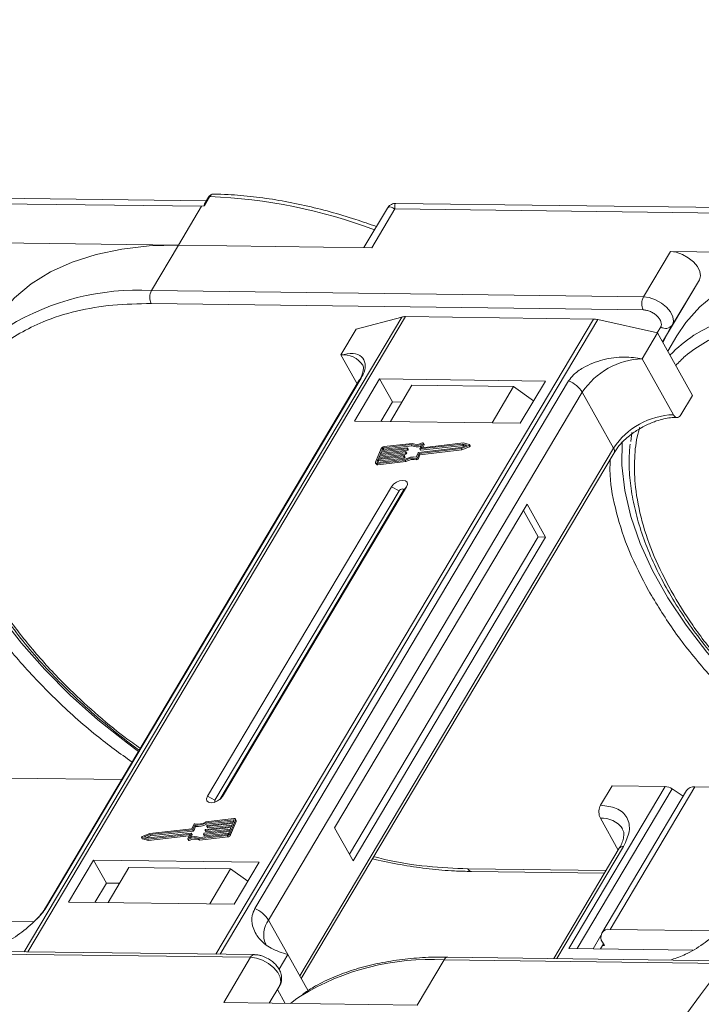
# Model space of a CAD drawing. Header units: millimetres. Extents: x -1214 to 867, y -361 to 1097.
# Tile 38 of 51: x 307 to 361, y 810 to 888. Entities that reach past the tile are written whole.
import ezdxf

# ---------------------------------------------------------------- set-up
doc = ezdxf.new("R2010")
doc.units = ezdxf.units.MM
doc.linetypes.add('PHANTOM2', pattern=[31.75, 15.875, -3.175, 3.175, -3.175, 3.175, -3.175])

msp = doc.modelspace()

# ---------------------------------------------------------------- linework, layer by layer
at = {"color": 7, "linetype": 'Continuous', "lineweight": 15}
for p, q in [((322.023, 873.348), (283.192, 873.848)), ((322.312, 873.686), (321.882, 872.964)), ((322.194, 873.636), (321.933, 873.197)), ((283.119, 873.425), (321.651, 872.929)), ((321.651, 872.929), (319.842, 869.887)), ((321.882, 872.964), (321.651, 872.929)), ((336.209, 872.784), (334.376, 869.7)), ((334.986, 869.692), (336.796, 872.734)), ((336.796, 872.734), (375.328, 872.238)), ((375.699, 872.657), (336.868, 873.157)), ((319.842, 869.887), (304.697, 870.082)), ((317.731, 866.338), (319.842, 869.887)), ((319.842, 869.887), (334.986, 869.692)), ((358.374, 869.391), (356.263, 865.842)), ((373.518, 869.196), (358.374, 869.391)), ((360.647, 867.181), (358.262, 863.169)), ((358.536, 863.632), (360.647, 867.181)), ((356.263, 865.842), (317.731, 866.338)), ((317.718, 865.317), (356.25, 864.821)), ((337.335, 864.261), (307.778, 814.567)), ((308.049, 814.563), (337.628, 864.294)), ((333.768, 863.322), (337.335, 864.261)), ((337.628, 864.294), (352.349, 864.104)), ((352.349, 864.104), (322.771, 814.374)), ((323.127, 814.369), (352.684, 864.063)), ((352.684, 864.063), (357.362, 863.018)), ((357.614, 863.495), (357.334, 863.024)), ((357.755, 862.318), (358.536, 863.632)), ((332.562, 861.294), (333.768, 863.322)), ((356.156, 860.99), (357.362, 863.018)), ((357.362, 863.018), (360.102, 858.129)), ((357.755, 862.317), (358.262, 863.169)), ((358.262, 863.169), (357.782, 862.269)), ((358.883, 862.801), (358.163, 861.589)), ((332.562, 861.294), (333.837, 859.018)), ((358.607, 856.615), (356.156, 860.99)), ((334.013, 859.315), (309.436, 817.994)), ((309.578, 818.147), (334.155, 859.468)), ((350.406, 859.259), (325.829, 817.937)), ((335.605, 859.415), (333.645, 856.12)), ((348.582, 859.248), (335.605, 859.415)), ((335.605, 859.415), (336.615, 857.614)), ((338.136, 858.923), (336.447, 856.084)), ((346.099, 858.821), (338.136, 858.923)), ((346.622, 855.953), (348.582, 859.248)), ((326.899, 817.046), (351.476, 858.368)), ((344.41, 855.981), (346.099, 858.821)), ((346.099, 858.821), (347.658, 857.695)), ((353.927, 853.993), (351.476, 858.368)), ((359.197, 856.607), (360.102, 858.129)), ((336.615, 857.614), (335.71, 856.093)), ((337.352, 857.605), (336.615, 857.614)), ((333.645, 856.12), (346.622, 855.953)), ((355.352, 855.218), (355.264, 854.508)), ((338.076, 854.274), (335.911, 854.03)), ((338.147, 854.367), (335.948, 854.118)), ((338.134, 854.171), (338.076, 854.274)), ((338.743, 853.949), (338.884, 854.291)), ((342.103, 854.308), (338.762, 853.93)), ((339.022, 854.37), (338.891, 854.05)), ((342.162, 854.399), (338.909, 854.031)), ((338.986, 854.04), (339.08, 854.267)), ((339.08, 854.292), (339.022, 854.395)), ((339.022, 854.37), (339.08, 854.267)), ((342.44, 854.22), (342.103, 854.308)), ((342.16, 854.205), (342.103, 854.308)), ((342.62, 854.279), (342.162, 854.399)), ((342.695, 854.164), (342.637, 854.267)), ((353.927, 853.993), (329.35, 812.671)), ((329.47, 812.458), (353.958, 853.632)), ((335.727, 853.967), (335.291, 852.905)), ((337.611, 853.632), (335.601, 853.404)), ((335.638, 853.493), (337.648, 853.72)), ((335.729, 853.714), (335.638, 853.493)), ((335.659, 853.301), (337.669, 853.529)), ((337.739, 853.941), (335.729, 853.714)), ((335.786, 853.611), (335.729, 853.714)), ((335.743, 853.504), (335.786, 853.611)), ((335.765, 853.802), (337.775, 854.03)), ((335.838, 853.979), (335.765, 853.802)), ((335.786, 853.611), (337.796, 853.838)), ((335.895, 853.876), (335.838, 853.979)), ((335.87, 853.814), (335.895, 853.876)), ((335.911, 854.03), (335.969, 853.927)), ((335.969, 853.927), (338.134, 854.171)), ((337.669, 853.529), (337.611, 853.632)), ((337.666, 853.701), (337.648, 853.657)), ((337.706, 853.554), (337.648, 853.657)), ((337.724, 853.61), (337.666, 853.713)), ((337.724, 853.598), (337.666, 853.701)), ((337.706, 853.554), (337.724, 853.598)), ((337.796, 853.838), (337.739, 853.941)), ((337.794, 854.011), (337.775, 853.966)), ((337.833, 853.863), (337.775, 853.966)), ((337.851, 853.92), (337.794, 854.023)), ((337.851, 853.908), (337.794, 854.011)), ((337.833, 853.863), (337.851, 853.908)), ((338.476, 853.298), (338.616, 853.64)), ((338.559, 853.244), (338.7, 853.586)), ((338.617, 853.141), (338.758, 853.483)), ((338.653, 853.665), (341.994, 854.043)), ((338.7, 853.586), (341.98, 853.957)), ((338.758, 853.483), (338.7, 853.586)), ((338.743, 853.937), (338.801, 853.834)), ((338.758, 853.483), (342.038, 853.854)), ((338.82, 853.827), (338.762, 853.93)), ((338.82, 853.827), (342.16, 854.205)), ((338.901, 854.031), (338.891, 854.05)), ((341.98, 853.957), (342.586, 854.198)), ((342.038, 853.854), (341.98, 853.957)), ((341.994, 854.043), (342.44, 854.22)), ((342.038, 853.854), (342.644, 854.095)), ((342.16, 854.205), (342.306, 854.167)), ((342.586, 854.198), (342.644, 854.095)), ((335.29, 852.831), (335.348, 852.728)), ((335.474, 853.095), (335.402, 852.918)), ((335.402, 852.791), (337.602, 853.04)), ((335.402, 852.918), (335.423, 852.88)), ((335.46, 852.688), (335.402, 852.791)), ((335.439, 852.88), (337.603, 853.125)), ((335.46, 852.688), (337.659, 852.937)), ((337.484, 853.322), (335.474, 853.095)), ((335.532, 852.992), (335.474, 853.095)), ((335.488, 852.885), (335.532, 852.992)), ((335.511, 853.183), (337.521, 853.41)), ((335.601, 853.404), (335.511, 853.183)), ((335.532, 852.992), (337.542, 853.219)), ((335.659, 853.301), (335.601, 853.404)), ((335.615, 853.195), (335.659, 853.301)), ((337.542, 853.219), (337.484, 853.322)), ((337.539, 853.391), (337.521, 853.347)), ((337.579, 853.244), (337.521, 853.347)), ((337.597, 853.301), (337.539, 853.404)), ((337.597, 853.289), (337.539, 853.391)), ((337.579, 853.244), (337.597, 853.289)), ((337.659, 852.937), (337.602, 853.04)), ((338.464, 853.195), (338.521, 853.092)), ((338.617, 853.141), (338.559, 853.244)), ((336.528, 850.974), (322.114, 826.738)), ((337.123, 850.66), (322.708, 826.424)), ((323.085, 826.488), (337.459, 850.655)), ((323.293, 826.723), (337.708, 850.959)), ((336.528, 850.974), (337.123, 850.66)), ((337.708, 850.959), (337.459, 850.655)), ((347.159, 849.611), (332.081, 824.259)), ((348.601, 847.037), (347.159, 849.611)), ((348.011, 847.045), (346.858, 849.104)), ((333.235, 822.201), (348.011, 847.045)), ((333.523, 821.686), (348.601, 847.037)), ((348.601, 847.037), (348.011, 847.045)), ((315.415, 828.046), (306.62, 828.159)), ((357.956, 827.498), (350.417, 814.823)), ((351.083, 814.814), (358.513, 827.307)), ((352.904, 826.03), (353.809, 827.551)), ((353.663, 816.314), (360.297, 827.468)), ((353.809, 827.551), (357.956, 827.498)), ((359.369, 826.735), (358.513, 827.307)), ((369.092, 827.355), (360.297, 827.468)), ((322.708, 826.424), (322.114, 826.738)), ((323.293, 826.723), (323.14, 826.536)), ((359.632, 827.177), (352.998, 816.023)), ((324.199, 824.986), (322, 824.737)), ((324.369, 824.844), (324.311, 824.947)), ((352.891, 825.009), (354.285, 822.52)), ((320.902, 824.191), (317.622, 823.82)), ((321.042, 824.533), (320.902, 824.191)), ((321.126, 824.479), (320.985, 824.137)), ((321.043, 824.035), (321.184, 824.376)), ((321.184, 824.376), (321.126, 824.479)), ((323.964, 824.285), (321.954, 824.057)), ((321.99, 824.146), (324, 824.373)), ((324.163, 824.897), (321.998, 824.653)), ((322.056, 824.55), (321.998, 824.653)), ((322.012, 823.954), (323.917, 824.17)), ((322.056, 824.55), (324.171, 824.789)), ((322.062, 824.386), (322.081, 824.43)), ((322.062, 824.373), (322.12, 824.27)), ((324.091, 824.594), (322.081, 824.367)), ((322.139, 824.264), (322.081, 824.367)), ((322.117, 824.455), (324.127, 824.683)), ((322.139, 824.264), (324.044, 824.479)), ((323.873, 824.063), (323.964, 824.285)), ((323.875, 823.811), (324.311, 824.872)), ((323.932, 823.708), (324.369, 824.769)), ((324, 824.373), (324.091, 824.594)), ((324.127, 824.683), (324.2, 824.859)), ((324.193, 824.843), (324.163, 824.897)), ((324.311, 824.872), (324.369, 824.769)), ((332.081, 824.259), (333.523, 821.686)), ((316.965, 823.51), (317.022, 823.407)), ((316.982, 823.498), (317.44, 823.378)), ((317.039, 823.395), (316.982, 823.498)), ((317.622, 823.82), (317.015, 823.58)), ((317.039, 823.395), (317.498, 823.275)), ((317.608, 823.734), (317.162, 823.557)), ((317.162, 823.557), (317.499, 823.469)), ((317.353, 823.507), (317.666, 823.631)), ((317.44, 823.378), (320.692, 823.746)), ((317.498, 823.275), (320.673, 823.634)), ((317.499, 823.469), (320.84, 823.847)), ((320.949, 824.112), (317.608, 823.734)), ((317.666, 823.631), (317.608, 823.734)), ((317.666, 823.631), (321.006, 824.009)), ((320.579, 823.407), (320.711, 823.727)), ((320.708, 823.719), (320.692, 823.746)), ((320.858, 823.828), (320.718, 823.486)), ((320.833, 823.523), (320.916, 823.725)), ((320.916, 823.737), (320.858, 823.84)), ((320.858, 823.828), (320.916, 823.725)), ((321.006, 824.009), (320.949, 824.112)), ((321.043, 824.035), (320.985, 824.137)), ((321.455, 823.411), (323.654, 823.659)), ((321.455, 823.411), (321.513, 823.308)), ((321.513, 823.308), (323.712, 823.556)), ((321.526, 823.503), (323.69, 823.748)), ((321.808, 823.767), (321.826, 823.811)), ((321.808, 823.754), (321.866, 823.651)), ((323.837, 823.975), (321.827, 823.748)), ((321.884, 823.645), (321.827, 823.748)), ((321.863, 823.836), (323.873, 824.063)), ((321.884, 823.645), (323.789, 823.86)), ((321.935, 824.076), (321.953, 824.12)), ((321.935, 824.064), (321.993, 823.961)), ((322.012, 823.954), (321.954, 824.057)), ((323.654, 823.659), (323.712, 823.556)), ((323.764, 823.798), (323.837, 823.975)), ((323.932, 823.708), (323.875, 823.811)), ((317.498, 823.275), (317.44, 823.378)), ((320.579, 823.382), (320.637, 823.279)), ((320.7, 823.273), (320.642, 823.376)), ((354.373, 822.669), (349.237, 814.033)), ((349.481, 814.03), (354.706, 822.814)), ((313.2, 821.744), (311.239, 818.448)), ((326.176, 821.577), (313.2, 821.744)), ((314.209, 819.943), (313.2, 821.744)), ((315.965, 821.146), (314.336, 818.409)), ((315.965, 821.146), (323.928, 821.044)), ((324.216, 818.281), (326.176, 821.577)), ((322.299, 818.306), (323.928, 821.044)), ((323.928, 821.044), (325.296, 820.096)), ((353.33, 820.915), (342.516, 821.054)), ((342.808, 820.839), (353.205, 820.705)), ((314.209, 819.943), (313.304, 818.422)), ((315.241, 819.929), (314.209, 819.943)), ((311.239, 818.448), (324.216, 818.281)), ((308.514, 816.895), (299.986, 817.005)), ((326.899, 817.046), (328.413, 814.345)), ((352.932, 815.835), (352.316, 814.798)), ((362.19, 816.204), (353.663, 816.314)), ((353.132, 815.171), (352.906, 814.791)), ((353.204, 815.042), (353.057, 815.044)), ((353.06, 815.3), (353.204, 815.042)), ((286.972, 814.623), (325.504, 814.127)), ((325.802, 814.335), (287.27, 814.831)), ((328.413, 814.345), (327.728, 813.193)), ((328.413, 814.345), (330.001, 811.51)), ((362.762, 813.859), (340.947, 814.14)), ((350.417, 814.823), (360.131, 814.698)), ((325.504, 814.127), (323.394, 810.578)), ((338.538, 810.383), (340.649, 813.932)), ((340.649, 813.932), (362.599, 813.649)), ((358.47, 813.914), (358.496, 813.957)), ((327.778, 811.917), (326.954, 810.532)), ((326.954, 810.532), (327.778, 811.917)), ((327.599, 811.616), (328.216, 810.516)), ((323.394, 810.578), (338.538, 810.383))]:
    msp.add_line(p, q, dxfattribs=at)
at = {"color": 7, "linetype": 'Continuous', "lineweight": 15, "flags": 128}
for points in [[(319.842, 869.887), (317.566, 869.826), (315.411, 869.583), (313.394, 869.16), (311.531, 868.561), (309.837, 867.79), (308.326, 866.853), (307.01, 865.759), (305.899, 864.515), (305.207, 863.492)], [(360.647, 867.181), (360.735, 867.481), (360.682, 867.835), (360.492, 868.212), (360.181, 868.58), (359.777, 868.906), (359.315, 869.164), (358.833, 869.33), (358.374, 869.391)], [(373.518, 869.196), (371.243, 869.135), (369.088, 868.892), (367.071, 868.469), (365.208, 867.87), (363.514, 867.099), (362.003, 866.162), (360.686, 865.068), (359.575, 863.824), (358.883, 862.801)], [(358.536, 863.632), (358.624, 863.932), (358.571, 864.286), (358.381, 864.663), (358.07, 865.031), (357.666, 865.357), (357.204, 865.615), (356.722, 865.781), (356.263, 865.842)], [(334.013, 859.315), (334.072, 859.395), (334.155, 859.468)], [(316.723, 830.245), (315.856, 830.884), (313.546, 832.719), (311.38, 834.648), (309.376, 836.654), (307.552, 838.721), (305.923, 840.83), (304.503, 842.963), (303.305, 845.102), (302.337, 847.23), (301.609, 849.327), (301.127, 851.376), (300.895, 853.359), (300.91, 855.194)], [(338.959, 854.401), (338.974, 854.406), (338.988, 854.409), (339.001, 854.408), (339.012, 854.405), (339.02, 854.399), (339.024, 854.391), (339.025, 854.381), (339.022, 854.37)], [(342.62, 854.279), (342.631, 854.274), (342.638, 854.265), (342.64, 854.255), (342.637, 854.242), (342.629, 854.229), (342.618, 854.217), (342.603, 854.206), (342.586, 854.198)], [(370.4, 829.554), (369.532, 830.193), (367.222, 832.028), (365.056, 833.957), (363.053, 835.964), (361.229, 838.03), (359.6, 840.139), (358.18, 842.272), (356.981, 844.411), (356.014, 846.539), (355.286, 848.636), (354.804, 850.685), (354.572, 852.669), (354.587, 854.503)], [(337.648, 853.72), (337.653, 853.72), (337.658, 853.719), (337.662, 853.718), (337.665, 853.716), (337.667, 853.713), (337.668, 853.709), (337.668, 853.705), (337.666, 853.701)], [(337.775, 854.03), (337.78, 854.03), (337.785, 854.029), (337.789, 854.028), (337.792, 854.025), (337.794, 854.022), (337.795, 854.019), (337.795, 854.015), (337.794, 854.011)], [(338.762, 853.93), (338.757, 853.93), (338.752, 853.931), (338.748, 853.932), (338.745, 853.935), (338.743, 853.938), (338.742, 853.941), (338.742, 853.945), (338.743, 853.949)], [(338.891, 854.05), (338.889, 854.046), (338.889, 854.042), (338.89, 854.039), (338.892, 854.036), (338.895, 854.033), (338.899, 854.032), (338.904, 854.031), (338.909, 854.031)], [(342.644, 854.095), (342.661, 854.103), (342.675, 854.114), (342.687, 854.126), (342.695, 854.139), (342.697, 854.152), (342.695, 854.162), (342.695, 854.164)], [(335.402, 852.791), (335.371, 852.79), (335.343, 852.794), (335.319, 852.803), (335.301, 852.817), (335.288, 852.835), (335.282, 852.856), (335.283, 852.88), (335.291, 852.905)], [(335.402, 852.918), (335.399, 852.909), (335.399, 852.901), (335.401, 852.894), (335.405, 852.888), (335.411, 852.884), (335.419, 852.881), (335.428, 852.879), (335.439, 852.88)], [(337.521, 853.41), (337.526, 853.411), (337.53, 853.41), (337.534, 853.408), (337.537, 853.406), (337.54, 853.403), (337.541, 853.4), (337.54, 853.396), (337.539, 853.391)], [(337.708, 850.959), (337.778, 851.153), (337.748, 851.319), (337.622, 851.432), (337.42, 851.473), (337.171, 851.438), (336.914, 851.33), (336.689, 851.167), (336.528, 850.974)], [(337.459, 850.655), (337.479, 850.711), (337.471, 850.758), (337.435, 850.79), (337.377, 850.802), (337.306, 850.792), (337.233, 850.761), (337.169, 850.715), (337.123, 850.66)], [(322.114, 826.738), (322.043, 826.544), (322.073, 826.377), (322.199, 826.265), (322.402, 826.224), (322.651, 826.259), (322.907, 826.367), (323.133, 826.529), (323.293, 826.723)], [(322.708, 826.424), (322.688, 826.368), (322.697, 826.321), (322.733, 826.289), (322.737, 826.287)], [(324.199, 824.986), (324.231, 824.987), (324.259, 824.983), (324.282, 824.974), (324.301, 824.96), (324.313, 824.943), (324.319, 824.921), (324.318, 824.898), (324.311, 824.872)], [(322.081, 824.367), (322.076, 824.367), (322.071, 824.367), (322.067, 824.369), (322.064, 824.371), (322.062, 824.374), (322.061, 824.378), (322.061, 824.382), (322.062, 824.386)], [(324.2, 824.859), (324.203, 824.868), (324.203, 824.876), (324.201, 824.883), (324.197, 824.889), (324.191, 824.893), (324.183, 824.896), (324.173, 824.898), (324.163, 824.897)], [(316.982, 823.498), (316.971, 823.503), (316.964, 823.512), (316.962, 823.523), (316.965, 823.535), (316.972, 823.548), (316.984, 823.561), (316.999, 823.571), (317.015, 823.58)], [(317.022, 823.407), (317.028, 823.401), (317.039, 823.395)], [(320.642, 823.376), (320.628, 823.371), (320.613, 823.369), (320.601, 823.369), (320.59, 823.372), (320.582, 823.378), (320.578, 823.386), (320.577, 823.396), (320.579, 823.407)], [(320.711, 823.727), (320.712, 823.731), (320.712, 823.735), (320.711, 823.739), (320.709, 823.742), (320.706, 823.744), (320.702, 823.745), (320.698, 823.746), (320.692, 823.746)], [(320.84, 823.847), (320.845, 823.847), (320.849, 823.846), (320.853, 823.845), (320.856, 823.843), (320.859, 823.84), (320.86, 823.836), (320.859, 823.832), (320.858, 823.828)], [(321.827, 823.748), (321.821, 823.748), (321.817, 823.748), (321.813, 823.75), (321.81, 823.752), (321.808, 823.755), (321.807, 823.758), (321.807, 823.762), (321.808, 823.767)], [(321.954, 824.057), (321.949, 824.057), (321.944, 824.058), (321.94, 824.059), (321.937, 824.062), (321.935, 824.064), (321.934, 824.068), (321.934, 824.072), (321.935, 824.076)], [(320.637, 823.279), (320.64, 823.275), (320.648, 823.27), (320.658, 823.266), (320.671, 823.266), (320.685, 823.268), (320.7, 823.273)], [(342.808, 820.839), (342.808, 820.839), (342.799, 820.839)], [(309.435, 817.991), (309.495, 818.073), (309.578, 818.147)], [(340.947, 814.14), (340.947, 814.14), (340.955, 814.139)], [(325.504, 814.127), (325.963, 814.066), (326.445, 813.9), (326.908, 813.642), (327.312, 813.315), (327.622, 812.947), (327.812, 812.571), (327.866, 812.217), (327.778, 811.917)], [(328.623, 810.511), (329.133, 810.898), (329.404, 811.087)]]:
    msp.add_lwpolyline(points, dxfattribs=at)
at = {"color": 7, "linetype": 'Continuous', "lineweight": 15}
for centre, radius, start, end in [((322.295, 873.562), 0.126, 82.49156, 144.10364), ((320.784, 832.744), 40.971, 69.39348, 87.86352), ((316.674, 846.85), 19.517, 86.89523, 121.269), ((318.71, 865.815), 1.11, 151.86538, 206.65442), ((357.242, 865.319), 1.11, 151.86538, 206.65442), ((370.35, 846.159), 19.517, 86.89523, 121.269), ((337.603, 863.196), 1.098, 88.72031, 104.14409), ((352.318, 862.467), 1.638, 77.08998, 88.8989), ((358.005, 864.034), 0.666, 234.0762, 322.90297), ((366.853, 852.913), 11.94, 123.74678, 135.50714), ((332.769, 859.488), 1.817, 33.1952, 96.53301), ((356.346, 855.163), 5.83, 91.86957, 146.65022), ((349.597, 857.2), 2.213, 31.86898, 68.55124), ((358.797, 850.788), 5.83, 91.86957, 146.65022), ((338.46, 855.243), 1.042, 248.35959, 294.01857), ((338.517, 855.234), 0.943, 246.89164, 297.97103), ((339.055, 854.28), 0.0276, 333.09852, 26.5741), ((335.981, 853.833), 0.287, 96.59253, 152.29321), ((335.922, 853.935), 0.0955, 96.59253, 152.29321), ((335.98, 853.832), 0.0955, 96.59253, 152.29321), ((337.606, 853.679), 0.0478, 276.59253, 332.29321), ((337.664, 853.576), 0.0478, 276.59253, 332.29321), ((337.712, 853.604), 0.0138, 333.02121, 26.65141), ((337.733, 853.989), 0.0478, 276.59253, 332.29321), ((337.791, 853.886), 0.0478, 276.59253, 332.29321), ((337.839, 853.914), 0.0138, 333.02121, 26.65141), ((338.507, 855.09), 0.991, 247.84687, 288.77105), ((338.659, 853.618), 0.0478, 96.59253, 152.29321), ((338.816, 853.845), 0.0183, 217.91724, 283.38081), ((353.649, 853.787), 0.346, 333.31625, 36.51573), ((335.435, 852.795), 0.11, 217.91724, 283.38081), ((337.479, 853.369), 0.0478, 276.59253, 332.29321), ((337.536, 853.266), 0.0478, 276.59253, 332.29321), ((337.585, 853.295), 0.0138, 333.02121, 26.65141), ((338.224, 852.053), 1.167, 78.13867, 122.23452), ((338.293, 851.935), 1.375, 82.36132, 120.10827), ((338.281, 851.95), 1.167, 78.13867, 122.23452), ((338.478, 853.284), 0.0903, 260.49805, 333.59787), ((338.536, 853.181), 0.0903, 260.49805, 333.59787), ((357.901, 826.43), 1.07, 55.09609, 87.03844), ((360.217, 826.746), 0.727, 83.64232, 143.56702), ((353.053, 823.106), 1.91, 35.13686, 94.86934), ((321.123, 824.493), 0.0903, 80.49805, 153.59787), ((321.309, 825.842), 1.375, 262.36132, 300.10827), ((321.378, 825.724), 1.167, 258.13867, 302.23452), ((321.366, 825.739), 1.375, 262.36132, 300.10827), ((322.123, 824.408), 0.0478, 96.59253, 152.29321), ((322.135, 824.282), 0.0183, 217.91724, 283.38081), ((324.295, 824.807), 0.0826, 333.02121, 26.65141), ((321.085, 822.543), 0.943, 66.89164, 117.97103), ((321.142, 822.535), 1.042, 68.35959, 114.01857), ((320.904, 823.731), 0.0138, 333.02121, 26.65141), ((320.943, 824.16), 0.0478, 276.59253, 332.29321), ((321.001, 824.057), 0.0478, 276.59253, 332.29321), ((321.868, 823.789), 0.0478, 96.59253, 152.29321), ((321.88, 823.663), 0.0183, 217.91724, 283.38081), ((321.996, 824.098), 0.0478, 96.59253, 152.29321), ((322.007, 823.972), 0.0183, 217.91724, 283.38081), ((323.621, 823.944), 0.287, 276.59253, 332.29321), ((323.679, 823.843), 0.0955, 276.59253, 332.29321), ((323.679, 823.841), 0.287, 276.59253, 332.29321), ((321.142, 822.44), 0.943, 66.89164, 117.97103), ((354.666, 822.453), 0.363, 83.64232, 143.56702), ((342.852, 821.202), 0.367, 203.79329, 261.81678), ((325.02, 815.878), 2.213, 31.86898, 68.55124), ((328.437, 815.915), 1.909, 143.64522, 203.44279), ((353.554, 815.692), 0.631, 80.05661, 218.47393), ((325.822, 813.989), 0.346, 93.05406, 156.53827), ((340.978, 813.778), 0.363, 94.95278, 154.87747), ((339.588, 794.482), 19.479, 86.87659, 121.52214)]:
    msp.add_arc(centre, radius, start, end, dxfattribs=at)
at = {"color": 3, "linetype": 'PHANTOM2', "lineweight": 9, "ltscale": 0.5}
msp.add_open_spline([(377.633, 887.543), (382.659, 874.547), (394.926, 842.828), (363.71, 818.294), (354.956, 802.354)], degree=3, knots=[0, 0, 0, 0, 45.380997, 110.76193, 110.76193, 110.76193, 110.76193], dxfattribs=at)
at = {"color": 7, "linetype": 'Continuous', "lineweight": 15}
for points, knots in [([(322.611, 873.894), (322.571, 873.891), (322.491, 873.886), (322.376, 873.832), (322.272, 873.75), (322.22, 873.673), (322.194, 873.636)], [0, 0, 0, 0, 0.254858, 0.509073, 0.758744, 1, 1, 1, 1]), ([(322.619, 873.89), (322.602, 873.891), (322.534, 873.896), (322.421, 873.839), (322.347, 873.735), (322.312, 873.686)], [0, 0, 0, 0, 0.1530543, 0.607068, 1, 1, 1, 1]), ([(335.353, 871.343), (334.811, 871.536), (333.606, 871.964), (331.727, 872.518), (329.718, 873.019), (327.704, 873.417), (325.706, 873.698), (324.002, 873.858), (322.993, 873.874), (322.619, 873.879)], [0, 0, 0, 0, 0.123694, 0.275342, 0.43003, 0.586973, 0.745611, 0.905547, 1, 1, 1, 1]), ([(321.882, 872.964), (321.881, 872.964), (321.879, 872.964), (321.877, 872.965), (321.873, 872.968), (321.87, 872.989), (321.883, 873.074), (321.892, 873.157), (321.933, 873.195), (321.934, 873.196)], [0, 0, 0, 0, 0.007214, 0.014412, 0.026801, 0.065603, 0.248401, 0.979877, 1, 1, 1, 1]), ([(336.865, 873.157), (336.81, 873.154), (336.692, 873.148), (336.512, 873.082), (336.335, 872.964), (336.251, 872.842), (336.208, 872.78)], [0, 0, 0, 0, 0.2124417, 0.4552729, 0.7219822, 1, 1, 1, 1]), ([(336.796, 872.734), (336.694, 872.785), (336.492, 872.886), (336.297, 872.901), (336.246, 872.808), (336.227, 872.773)], [0, 0, 0, 0, 0.384879, 0.766722, 1, 1, 1, 1]), ([(336.867, 873.148), (336.864, 873.151), (336.818, 873.188), (336.777, 873.059), (336.79, 872.843), (336.796, 872.734)], [0, 0, 0, 0, 0.0382084, 0.5167755, 1, 1, 1, 1]), ([(305.112, 861.163), (305.354, 861.41), (306.026, 862.097), (307.409, 863.015), (309.382, 864.004), (311.806, 864.769), (314.646, 865.261), (316.704, 865.298), (317.718, 865.317)], [0, 0, 0, 0, 0.089262, 0.24819, 0.407138, 0.610435, 0.808191, 1, 1, 1, 1]), ([(356.25, 864.821), (356.338, 864.813), (356.519, 864.798), (356.817, 864.693), (357.1, 864.535), (357.343, 864.338), (357.532, 864.116), (357.648, 863.885), (357.684, 863.665), (357.637, 863.551), (357.614, 863.495)], [0, 0, 0, 0, 0.12225, 0.25, 0.37775, 0.5, 0.62225, 0.75, 0.87775, 1, 1, 1, 1]), ([(358.789, 860.472), (359.031, 860.719), (359.703, 861.406), (361.085, 862.324), (363.059, 863.313), (365.483, 864.078), (368.323, 864.57), (370.381, 864.607), (371.394, 864.626)], [0, 0, 0, 0, 0.0892615, 0.2481902, 0.4071382, 0.6104349, 0.8081913, 1, 1, 1, 1]), ([(334.155, 859.468), (334.241, 859.635), (334.461, 860.065), (334.505, 860.685), (334.236, 861.211), (333.579, 861.477), (332.903, 861.355), (332.562, 861.294)], [0, 0, 0, 0, 0.111335, 0.286497, 0.521289, 0.758582, 1, 1, 1, 1]), ([(334.288, 860.485), (334.288, 860.485), (334.319, 860.447), (334.333, 860.377), (334.343, 860.134), (334.251, 859.795), (334.137, 859.506), (334.021, 859.334), (334.008, 859.314)], [0, 0, 0, 0, 0.005744, 0.306611, 0.531667, 0.753453, 0.971797, 1, 1, 1, 1]), ([(356.156, 860.99), (355.703, 861.058), (354.719, 861.207), (353.078, 860.973), (351.707, 860.427), (350.808, 859.808), (350.523, 859.418), (350.406, 859.259)], [0, 0, 0, 0, 0.222481, 0.483081, 0.73977, 0.893878, 1, 1, 1, 1]), ([(359.197, 856.607), (359.16, 856.556), (359.086, 856.454), (358.946, 856.39), (358.804, 856.406), (358.687, 856.49), (358.63, 856.58), (358.607, 856.615)], [0, 0, 0, 0, 0.214694, 0.429388, 0.644082, 0.858775, 1, 1, 1, 1]), ([(356.103, 855.597), (356.383, 855.741), (356.775, 855.942), (357.365, 856.154), (357.852, 856.29), (358.401, 856.387), (358.732, 856.395), (358.899, 856.399)], [0, 0, 0, 0, 0.294099, 0.412703, 0.605791, 0.800293, 1, 1, 1, 1]), ([(353.969, 853.633), (354.031, 853.737), (354.19, 854.003), (354.535, 854.401), (354.948, 854.795), (355.446, 855.198), (355.852, 855.445), (356.103, 855.597)], [0, 0, 0, 0, 0.149323, 0.380846, 0.555425, 0.724977, 1, 1, 1, 1]), ([(358.43, 842.821), (357.962, 843.72), (357.012, 845.546), (356.088, 848.277), (355.601, 850.772), (355.531, 852.978), (355.661, 854.549), (355.917, 855.392), (355.993, 855.645)], [0, 0, 0, 0, 0.1959155, 0.3979066, 0.6055828, 0.7679217, 0.9302802, 1, 1, 1, 1]), ([(301.542, 854.996), (301.508, 854.609), (301.427, 853.69), (301.516, 852.167), (301.775, 850.452), (302.221, 848.696), (302.842, 846.915), (303.636, 845.119), (304.594, 843.32), (305.71, 841.528), (306.973, 839.757), (308.374, 838.017), (309.897, 836.324), (311.524, 834.695), (313.216, 833.154), (314.921, 831.748), (316.113, 830.825), (316.732, 830.387), (316.785, 830.35)], [0, 0, 0, 0, 0.050321, 0.119623, 0.188978, 0.258334, 0.327647, 0.39688, 0.465996, 0.534955, 0.603709, 0.672177, 0.740215, 0.807551, 0.873593, 0.936793, 0.994595, 1, 1, 1, 1]), ([(355.219, 854.305), (355.185, 853.919), (355.104, 852.999), (355.193, 851.476), (355.452, 849.761), (355.898, 848.005), (356.519, 846.224), (357.312, 844.428), (358.271, 842.629), (359.386, 840.837), (360.65, 839.066), (362.051, 837.327), (363.574, 835.633), (365.2, 834.004), (366.893, 832.463), (368.598, 831.057), (369.79, 830.134), (370.409, 829.696), (370.462, 829.659)], [0, 0, 0, 0, 0.050321, 0.119623, 0.188978, 0.258334, 0.327647, 0.39688, 0.465996, 0.534955, 0.603709, 0.672177, 0.740215, 0.807551, 0.873593, 0.936793, 0.994595, 1, 1, 1, 1]), ([(353.657, 853.124), (353.644, 852.712), (353.601, 851.38), (354.095, 848.952), (355.063, 845.923), (356.13, 843.866), (356.66, 842.844)], [0, 0, 0, 0, 0.131047, 0.423394, 0.71326, 1, 1, 1, 1]), ([(302.983, 843.535), (303.596, 842.518), (304.838, 840.458), (307.276, 837.379), (310.141, 834.355), (313.137, 831.651), (315.282, 830.087), (316.222, 829.402)], [0, 0, 0, 0, 0.202029, 0.409492, 0.620744, 0.833942, 1, 1, 1, 1]), ([(316.866, 830.485), (316.465, 830.77), (315.217, 831.657), (313.275, 833.282), (310.858, 835.518), (308.535, 838.037), (306.391, 840.783), (305.293, 842.612), (304.753, 843.512)], [0, 0, 0, 0, 0.076289, 0.237481, 0.398693, 0.604886, 0.805459, 1, 1, 1, 1]), ([(356.66, 842.844), (357.273, 841.827), (358.515, 839.768), (360.953, 836.688), (363.817, 833.664), (366.813, 830.961), (368.959, 829.396), (369.899, 828.711)], [0, 0, 0, 0, 0.202029, 0.409492, 0.620744, 0.833942, 1, 1, 1, 1]), ([(370.542, 829.794), (370.141, 830.079), (368.893, 830.966), (366.952, 832.592), (364.535, 834.827), (362.212, 837.346), (360.068, 840.093), (358.97, 841.921), (358.43, 842.821)], [0, 0, 0, 0, 0.076289, 0.237481, 0.398693, 0.604886, 0.805459, 1, 1, 1, 1]), ([(352.904, 826.03), (352.873, 825.968), (352.812, 825.842), (352.771, 825.602), (352.776, 825.356), (352.821, 825.151), (352.871, 825.049), (352.891, 825.009)], [0, 0, 0, 0, 0.214694, 0.429388, 0.644082, 0.858775, 1, 1, 1, 1]), ([(354.706, 822.814), (354.894, 823.213), (355.183, 823.828), (355.162, 824.571), (354.988, 825.085), (354.64, 825.502), (354.017, 825.908), (353.343, 825.982), (352.904, 826.03)], [0, 0, 0, 0, 0.239457, 0.368361, 0.5, 0.631639, 0.760543, 1, 1, 1, 1]), ([(354.602, 824.194), (354.639, 824.129), (354.721, 823.987), (354.74, 823.674), (354.659, 823.268), (354.529, 822.922), (354.394, 822.715), (354.363, 822.668)], [0, 0, 0, 0, 0.209538, 0.461851, 0.698708, 0.93023, 1, 1, 1, 1]), ([(342.516, 821.054), (341.466, 821.104), (339.334, 821.206), (336.836, 821.565), (335.406, 821.938), (335.148, 822.006)], [0, 0, 0, 0, 0.442982, 0.899702, 1, 1, 1, 1]), ([(335.052, 821.844), (335.194, 821.808), (336.016, 821.6), (337.504, 821.326), (339.504, 821.036), (341.279, 820.874), (342.357, 820.858), (342.801, 820.852)], [0, 0, 0, 0, 0.052717, 0.30573, 0.561476, 0.819314, 1, 1, 1, 1]), ([(304.819, 814.648), (305.168, 814.765), (305.927, 815.017), (307.253, 815.814), (308.405, 816.752), (309.192, 817.57), (309.467, 817.979), (309.578, 818.147)], [0, 0, 0, 0, 0.222481, 0.483081, 0.73977, 0.893878, 1, 1, 1, 1]), ([(309.431, 817.992), (309.352, 817.865), (309.183, 817.591), (308.917, 817.305), (308.776, 817.152)], [0, 0, 0, 0, 0.467677, 1, 1, 1, 1]), ([(325.829, 817.937), (325.749, 817.761), (325.542, 817.308), (325.618, 816.474), (326.102, 815.564), (327.06, 814.761), (327.96, 814.484), (328.413, 814.345)], [0, 0, 0, 0, 0.111335, 0.286497, 0.521289, 0.758582, 1, 1, 1, 1]), ([(358.496, 813.957), (358.845, 814.074), (359.604, 814.326), (360.93, 815.123), (362.082, 816.061), (362.869, 816.879), (363.143, 817.289), (363.255, 817.456)], [0, 0, 0, 0, 0.222481, 0.483081, 0.73977, 0.893878, 1, 1, 1, 1]), ([(326.914, 813.999), (326.716, 814.098), (326.441, 814.235), (326.062, 814.322), (325.893, 814.324), (325.804, 814.325)], [0, 0, 0, 0, 0.5471087, 0.7598003, 1, 1, 1, 1]), ([(340.954, 814.127), (340.758, 814.133), (339.915, 814.16), (338.49, 814.082), (336.688, 813.888), (334.972, 813.559), (333.343, 813.105), (331.819, 812.516), (330.545, 811.893), (329.841, 811.414), (329.557, 811.221)], [0, 0, 0, 0, 0.042725, 0.184157, 0.326261, 0.469019, 0.612495, 0.756832, 0.902269, 1, 1, 1, 1]), ([(327.775, 811.926), (327.783, 811.936), (327.893, 812.064), (327.953, 812.418), (327.903, 812.857), (327.729, 813.225), (327.506, 813.527), (327.237, 813.788), (327.018, 813.932), (326.914, 813.999)], [0, 0, 0, 0, 0.016393, 0.210718, 0.413738, 0.571929, 0.705512, 0.861477, 1, 1, 1, 1])]:
    msp.add_open_spline(points, degree=3, knots=knots, dxfattribs=at)

doc.saveas('drawing.dxf')
